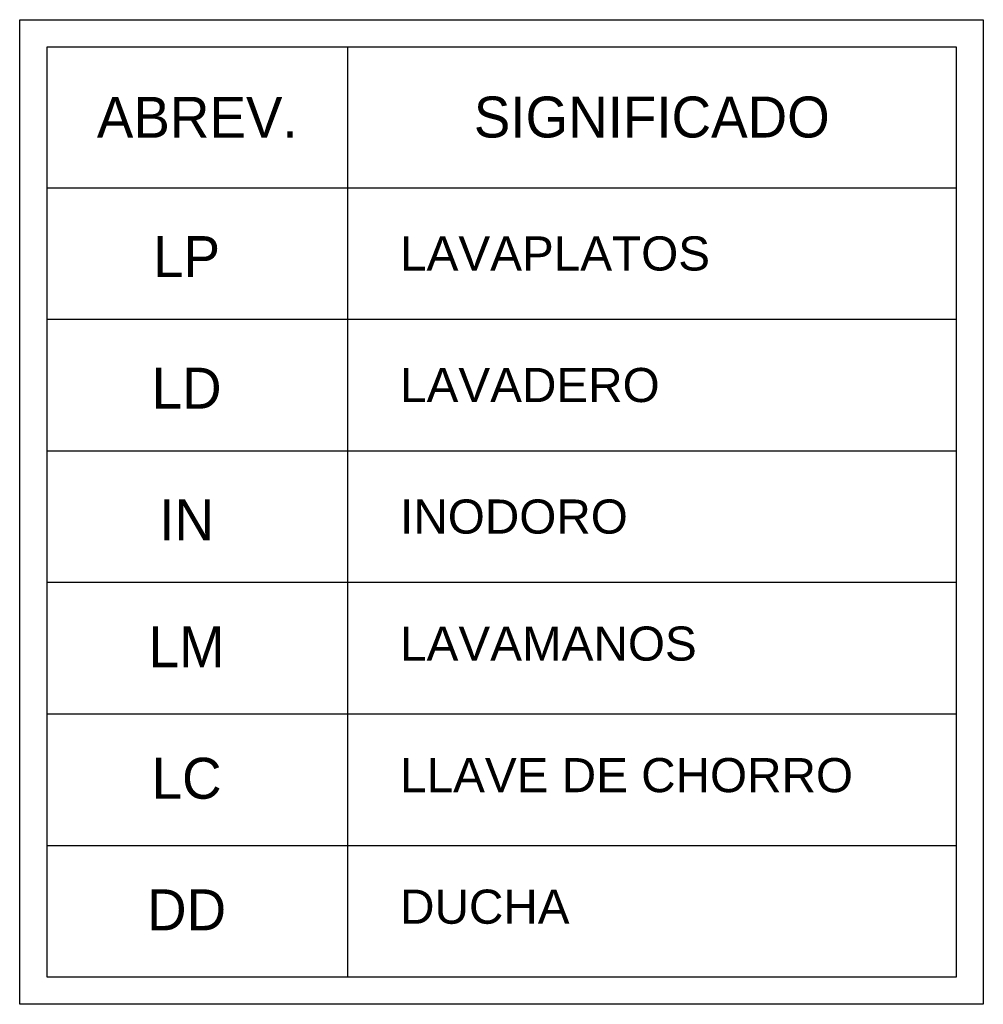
# Model space of a CAD drawing. Header units: metres. Extents: x 2 to 147, y 24 to 94.
# Tile 31 of 40: x 111.37 to 114.2, y 64.65 to 67.54. Entities that reach past the tile are written whole.
import ezdxf
from ezdxf.enums import TextEntityAlignment as Align

# ---------------------------------------------------------------- set-up
doc = ezdxf.new("R2010")
doc.units = ezdxf.units.M
doc.header["$MEASUREMENT"] = 0
doc.layers.add('TEXTOS HIDRO', color=2, linetype='Continuous')
doc.styles.add('TEXTO HIDROSANITARIO', font='arial.ttf')
doc.styles.add('TITULOS', font='txt')

msp = doc.modelspace()

# ---------------------------------------------------------------- linework, layer by layer
at = {"layer": 'TEXTOS HIDRO', "color": 1}
msp.add_line((112.3338, 67.457), (112.3338, 64.7309), dxfattribs=at)
at = {"layer": 'TEXTOS HIDRO', "color": 2}
for p, q in [((111.453, 67.0446), (114.117, 67.0446)), ((111.453, 66.659), (114.117, 66.659)), ((111.453, 66.2734), (114.117, 66.2734)), ((111.453, 65.8878), (114.117, 65.8878)), ((111.453, 65.5021), (114.117, 65.5021)), ((111.453, 65.1165), (114.117, 65.1165))]:
    msp.add_line(p, q, dxfattribs=at)
at = {"layer": 'TEXTOS HIDRO', "color": 1}
msp.add_lwpolyline([(114.197, 64.6509), (111.373, 64.6509), (111.373, 67.537), (114.197, 67.537)], close=True, dxfattribs=at)
at = {"layer": 'TEXTOS HIDRO', "color": 3}
msp.add_lwpolyline([(114.117, 64.7309), (111.453, 64.7309), (111.453, 67.457), (114.117, 67.457)], close=True, dxfattribs=at)

# ---------------------------------------------------------------- texts
at = {"layer": 'TEXTOS HIDRO', "style": 'TITULOS'}
for s, p in [('LP', (111.8621, 66.8426)), ('LD', (111.8621, 66.4569)), ('IN', (111.8621, 66.0713)), ('LM', (111.8621, 65.6991)), ('LC', (111.8621, 65.3135)), ('DD', (111.8621, 64.9279))]:
    msp.add_text(s, height=0.12, dxfattribs=at).set_placement(p, align=Align.MIDDLE_CENTER)
at = {"layer": 'TEXTOS HIDRO', "style": 'TEXTO HIDROSANITARIO'}
for s, p in [('LAVAPLATOS', (112.4878, 66.8518)), ('LAVADERO', (112.4878, 66.4662)), ('INODORO', (112.4878, 66.0806)), ('LAVAMANOS', (112.4878, 65.7083)), ('LLAVE DE CHORRO', (112.4878, 65.3227)), ('DUCHA', (112.4878, 64.9371))]:
    msp.add_text(s, height=0.1, dxfattribs=at).set_placement(p, align=Align.MIDDLE_LEFT)
at = {"layer": 'TEXTOS HIDRO', "linetype": 'Continuous', "char_height": 0.12, "attachment_point": 5, "style": 'TITULOS'}
for s, insert, width in [('ABREV.', (111.8934, 67.2508), 0.88087), ('SIGNIFICADO', (113.2254, 67.2508), 1.783135)]:
    msp.add_mtext(s, dxfattribs=dict(at, insert=insert, width=width))

doc.saveas('drawing.dxf')
